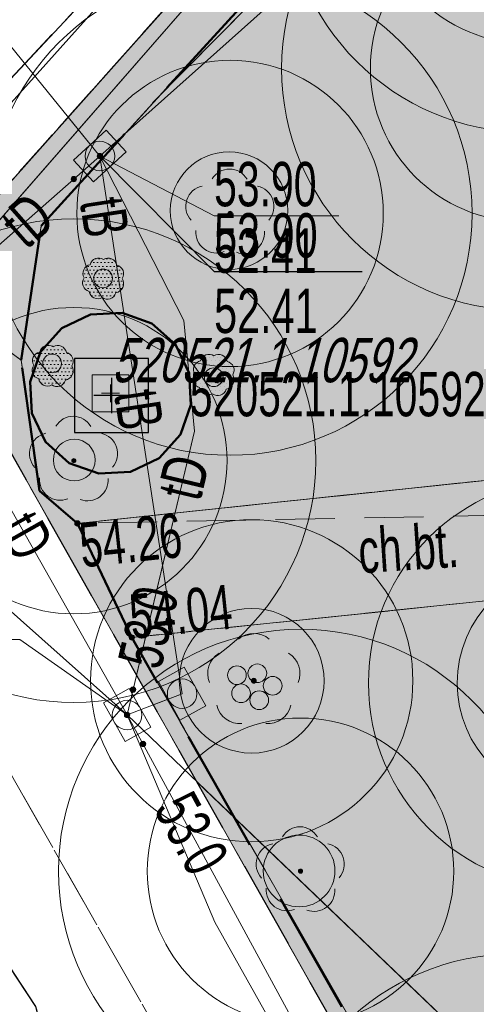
# Model space of a CAD drawing. Header units: metres. Extents: x 5507792 to 5507956, y 5948884 to 5948992.
# Tile 6 of 15: x 5507884.48 to 5507892.19, y 5948936.81 to 5948953.46. Entities that reach past the tile are written whole.
import ezdxf
from ezdxf.enums import TextEntityAlignment as Align

# ---------------------------------------------------------------- set-up
doc = ezdxf.new("R2010")
doc.units = ezdxf.units.M
doc.header["$MEASUREMENT"] = 0
for name, pattern in [('1.0_0.5', [1.5, 1, -0.5]), ('2', [0.9, 0.6, -0.3]), ('219-500', [0]), ('egug-500', [1, 0.5, -0.5]), ('L_0_02', [0]), ('L_0_03', [1, 0.5, -0.5]), ('L_0_04', [1.5, 1, -0.5]), ('L_0_06', [2, 1.5, -0.5])]:
    doc.linetypes.add(name, pattern=pattern)
doc.layers.get('0').update_dxf_attribs({"color": 2, "linetype": 'CONTINUOUS', "lineweight": 5})
doc.layers.add('0_legenda', color=7, linetype='CONTINUOUS', lineweight=5, true_color=0x000000)
for name, color, linetype, lineweight in [('1_granice_dzialek', 1, 'CONTINUOUS', 5), ('1_mala_arch', 5, 'CONTINUOUS', 5), ('1_nawierzchnie', 253, 'CONTINUOUS', 5), ('1_roslinnosc', 102, 'CONTINUOUS', 5), ('EGB_DzialkaEwidencyjna', 7, 'L_0_02', 18), ('EGB_KonturUzytkuGruntowego', 96, 'L_0_03', 18), ('GES_InneUrzadzeniaTowarzyszace_P', 7, 'CONTINUOUS', 18), ('GES_PrzewodElektroenergetyczny', 1, 'CONTINUOUS', 18), ('GES_PrzewodTelekomunikacyjny', 30, 'CONTINUOUS', 18), ('GES_Rzedna', 7, 'CONTINUOUS', 18), ('OS_PunktOsnowyPoziomej', 7, 'CONTINUOUS', 18), ('OT_Komunikacja', 7, 'CONTINUOUS', 18), ('OT_Rzedna', 7, 'CONTINUOUS', 18), ('OT_ZagospodarowanieTerenu', 7, 'CONTINUOUS', 18), ('OT_ZagospodarowanieTerenu_P', 7, 'CONTINUOUS', 18), ('OTKC', 7, 'CONTINUOUS', 13), ('OTKJ', 7, 'CONTINUOUS', 13), ('OTKK', 7, 'CONTINUOUS', 13), ('OTRS', 7, 'CONTINUOUS', 13), ('OTZL', 7, 'CONTINUOUS', 13), ('OTZT', 7, 'CONTINUOUS', 18), ('SUEP', 7, 'CONTINUOUS', 13), ('SUPK', 7, 'CONTINUOUS', 13), ('SUTP', 7, 'CONTINUOUS', 13)]:
    doc.layers.add(name, color=color, linetype=linetype, lineweight=lineweight)
for name, color, linetype in [('218-kontur użytku gruntowego', 7, 'CONTINUOUS'), ('219-działka ewidencyjna', 7, 'CONTINUOUS'), ('chodnik', 7, 'CONTINUOUS'), ('drzewo liściaste', 7, 'CONTINUOUS'), ('komora podziemna', 7, 'CONTINUOUS'), ('pikieta sztuczna', 7, 'CONTINUOUS'), ('przewód telekomunikacyjny podziemny', 7, 'CONTINUOUS'), ('przewód telekomunikacyjny podziemny-Atr1', 7, 'CONTINUOUS'), ('rzędna', 7, 'CONTINUOUS'), ('rzędna-Atr2', 7, 'CONTINUOUS'), ('rzędna-Atr3', 7, 'CONTINUOUS'), ('Szczegółowa osnowa geodezyjna pozioma', 7, 'CONTINUOUS'), ('Szczegółowa osnowa geodezyjna pozioma-Atr103', 7, 'CONTINUOUS'), ('trawnik', 7, 'CONTINUOUS'), ('Zakres', 7, 'CONTINUOUS')]:
    doc.layers.add(name, color=color, linetype=linetype)
doc.styles.get("Standard").update_dxf_attribs({"font": 'arial.ttf', "width": 0.75})
pattern_1 = [(45, (0, 0), (-0.0220970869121, 0.06629126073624), [0, -0.0625])]

# ---------------------------------------------------------------- blocks, each defined once
blk = doc.blocks.new('OP021')
at = {"linetype": 'Continuous', "lineweight": 13}
h = blk.add_hatch(color=0, dxfattribs=at)
edge = h.paths.add_edge_path()
edge.add_arc((0, 0), 0.05, 0, 360)
at = {"color": 0, "linetype": 'Continuous', "lineweight": 13}
for centre, start, end in [((0, 0.4), 49.272, 130.728), ((-0.38, 0.124), 121.308, 202.548), ((0.38, 0.124), 337.452, 58.692), ((-0.235, -0.324), 193.221, 274.871), ((0.235, -0.324), 265.129, 346.779)]:
    blk.add_arc(centre, 0.4, start, end, dxfattribs=at)
blk = doc.blocks.new('PW01')
at = {"linetype": 'Continuous', "lineweight": 13}
h = blk.add_hatch(color=0, dxfattribs=at)
edge = h.paths.add_edge_path()
edge.add_arc((0, 0), 0.045, 0, 360)
blk = doc.blocks.new('US15')
at = {"color": 0, "linetype": 'Continuous', "lineweight": 13}
blk.add_circle((0, 0), 0.25, dxfattribs=at)
blk = doc.blocks.new('OSSP')
at = {"color": 0}
for p, q in [((-0.626, 0.625), (-0.626, -0.625)), ((-0.626, 0.625), (-0.626, -0.625)), ((0.624, 0.625), (-0.626, 0.625)), ((0.624, 0.625), (-0.626, 0.625)), ((0.624, -0.625), (0.624, 0.625)), ((0.624, -0.625), (0.624, 0.625)), ((0, -0.3), (0, 0.3)), ((0, -0.3), (0, 0.3)), ((0.3, 0), (-0.3, 0)), ((0.3, 0), (-0.3, 0)), ((-0.626, -0.625), (0.624, -0.625)), ((-0.626, -0.625), (0.624, -0.625))]:
    blk.add_line(p, q, dxfattribs=at)
blk = doc.blocks.new('SUPK_TR')
at = {"color": 0, "linetype": 'Continuous', "lineweight": 18, "flags": 128}
blk.add_lwpolyline([(0.75, 0.5), (0.75, -0.5), (-0.75, -0.5), (-0.75, 0.5)], close=True, dxfattribs=at)
blk = doc.blocks.new('SUPS01_07')
at = {"linetype": 'Continuous', "lineweight": 13}
blk.add_hatch(color=0, dxfattribs=at).paths.add_polyline_path([(0, -0.091, 1), (0, 0.091, 1)])
at = {"color": 0, "linetype": 'Continuous', "lineweight": 13}
blk.add_circle((0, 0), 0.0906, dxfattribs=at)
blk = doc.blocks.new('OTRS')
at = {"linetype": 'Continuous', "lineweight": 13}
blk.add_hatch(color=0, dxfattribs=at).paths.add_polyline_path([(0, -0.091, 1), (0, 0.091, 1)])
at = {"color": 0, "linetype": 'Continuous', "lineweight": 13}
blk.add_circle((0, 0), 0.0906, dxfattribs=at)
blk = doc.blocks.new('OTZL')
at = {"linetype": 'Continuous', "lineweight": 18}
blk.add_hatch(color=0, dxfattribs=at).paths.add_polyline_path([(0, -0.072, 1), (0, 0.072, 1)])
at = {"color": 0, "linetype": 'Continuous', "lineweight": 18}
blk.add_circle((0, 0), 0.0721, dxfattribs=at)
for centre, radius, start, end in [((-0.02, 0.82), 0.68, 29.5388, 149.6209), ((-0.8, 0.24), 0.7, 101.6336, 222.6141), ((0.78, 0.24), 0.7, 318.5035, 78.3664), ((-0.46, -0.64), 0.7, 175.1009, 291.5014), ((0.46, -0.66), 0.7, 249.444, 4.8991)]:
    blk.add_arc(centre, radius, start, end, dxfattribs=at)
blk = doc.blocks.new('SUPK')
at = {"color": 0, "linetype": 'Continuous', "lineweight": 18}
blk.add_circle((0, 0), 0.5, dxfattribs=at)
blk = doc.blocks.new('WTORNIK')
at = {"layer": 'EGB_DzialkaEwidencyjna', "linetype": 'CONTINUOUS', "lineweight": 18}
for p, q in [((5508059.131, 5949012.122), (5508078.861, 5949034.852)), ((5508078.861, 5949034.852), (5508085.481, 5949029.052)), ((5508065.901, 5949007.072), (5508085.481, 5949029.052)), ((5508085.481, 5949029.052), (5508065.901, 5949007.072)), ((5508085.481, 5949029.052), (5508110.211, 5949006.152)), ((5508048.051, 5949000.522), (5508059.131, 5949012.122)), ((5508065.901, 5949007.072), (5508059.131, 5949012.122)), ((5508059.131, 5949012.122), (5508065.901, 5949007.072)), ((5508082.751, 5948977.232), (5508065.901, 5949007.072)), ((5508065.901, 5949007.072), (5508082.751, 5948977.232)), ((5508110.211, 5949006.152), (5508082.751, 5948977.232)), ((5508057.251, 5948983.692), (5508048.051, 5949000.522)), ((5508078.575, 5948943.132), (5508057.251, 5948983.692)), ((5508082.751, 5948977.232), (5508098.171, 5948952.422)), ((5508098.171, 5948952.422), (5508103.171, 5948945.832)), ((5508103.171, 5948945.832), (5508105.724, 5948943.132)), ((5508105.724, 5948943.132), (5508078.575, 5948943.132))]:
    blk.add_line(p, q, dxfattribs=at)
at = {"layer": 'EGB_KonturUzytkuGruntowego', "color": 251, "linetype": 'L_0_03', "lineweight": 18, "true_color": 0x636466, "flags": 128}
for points in [[(5508031.305, 5949040.513), (5508039.161, 5949033.022), (5508059.131, 5949012.122), (5508078.861, 5949034.852), (5508085.481, 5949029.052), (5508065.901, 5949007.072), (5508082.751, 5948977.232), (5508098.171, 5948952.422), (5508103.171, 5948945.832), (5508105.724, 5948943.132), (5508078.575, 5948943.132), (5508057.251, 5948983.692), (5508048.051, 5949000.522), (5508032.621, 5949020.082), (5508030.986, 5949021.594)], [(5508082.751, 5948977.232), (5508065.901, 5949007.072), (5508085.481, 5949029.052), (5508110.211, 5949006.152)]]:
    blk.add_lwpolyline(points, close=True, dxfattribs=at)
at = {"layer": 'GES_PrzewodElektroenergetyczny', "color": 251, "linetype": 'Continuous', "lineweight": 18, "true_color": 0x636466, "flags": 128}
blk.add_lwpolyline([(5508076.161, 5949019.862), (5508065.591, 5949008.062), (5508064.111, 5949005.672), (5508064.821, 5949001.602), (5508052.841, 5948994.712), (5508043.881, 5948985.712), (5508030.163, 5948972.844)], dxfattribs=at)
at = {"layer": 'GES_PrzewodTelekomunikacyjny', "color": 251, "linetype": 'Continuous', "lineweight": 18, "true_color": 0x636466, "flags": 128}
for points in [[(5508127.941, 5949003.912), (5508094.121, 5949035.882), (5508088.411, 5949028.922), (5508069.881, 5949010.182)], [(5508065.731, 5949006.412), (5508071.161, 5949012.632), (5508092.491, 5949035.352), (5508094.651, 5949033.452)], [(5508086.231, 5949024.672), (5508085.951, 5949024.422), (5508068.991, 5949009.282)], [(5508062.971, 5949016.712), (5508068.991, 5949009.282)], [(5508068.991, 5949009.282), (5508068.551, 5949008.892), (5508065.731, 5949006.412)], [(5508069.451, 5948999.832), (5508070.591, 5949004.632), (5508070.411, 5949006.502), (5508068.991, 5949009.282)], [(5508068.991, 5949009.282), (5508070.381, 5949000.192)], [(5508069.451, 5948999.832), (5508061.621, 5949006.812)], [(5508065.731, 5949006.412), (5508069.451, 5948999.832)], [(5508070.381, 5949000.192), (5508069.451, 5948999.832)], [(5508096.231, 5948950.192), (5508089.661, 5948961.352), (5508088.781, 5948964.832), (5508085.391, 5948970.432), (5508084.281, 5948973.492), (5508076.201, 5948987.392), (5508069.451, 5948999.832)], [(5508097.621, 5948973.312), (5508097.391, 5948973.062), (5508069.451, 5948999.832)], [(5508069.451, 5948999.832), (5508070.931, 5948996.332), (5508081.831, 5948976.882), (5508093.911, 5948955.002), (5508100.328, 5948943.132)]]:
    blk.add_lwpolyline(points, dxfattribs=at)
at = {"layer": 'GES_Rzedna', "color": 251, "linetype": 'Continuous', "lineweight": 13, "true_color": 0x636466, "flags": 128}
for points in [[(5508073.031, 5949008.269), (5508070.921, 5949008.269), (5508068.991, 5949009.282)], [(5508065.532, 5949001.109), (5508067.641, 5949001.109), (5508069.451, 5948999.832)]]:
    blk.add_lwpolyline(points, dxfattribs=at)
at = {"layer": 'OS_PunktOsnowyPoziomej', "color": 251, "true_color": 0x636466}
blk.add_point((5508069.171, 5949005.272), dxfattribs=at)
at = {"layer": 'OT_Komunikacja', "color": 251, "linetype": 'L_0_06', "lineweight": 18, "true_color": 0x636466, "flags": 128}
for points in [[(5508138.974, 5948983.274), (5508138.341, 5948982.672), (5508128.701, 5948991.902), (5508126.641, 5948993.752), (5508124.541, 5948995.702), (5508111.201, 5949008.782), (5508105.261, 5949007.042), (5508086.271, 5949025.782), (5508084.841, 5949026.342), (5508083.361, 5949026.432), (5508082.071, 5949026.042), (5508076.161, 5949019.862), (5508064.911, 5949007.842), (5508059.621, 5949011.712), (5508060.891, 5949012.072), (5508062.391, 5949012.862), (5508081.111, 5949033.112), (5508081.851, 5949033.952), (5508082.221, 5949034.952), (5508082.501, 5949036.162), (5508082.461, 5949037.372), (5508082.011, 5949038.642), (5508085.171, 5949041.132), (5508085.841, 5949040.782), (5508086.631, 5949040.482), (5508087.431, 5949040.432), (5508088.291, 5949040.732), (5508089.401, 5949041.962), (5508093.181, 5949038.042), (5508092.681, 5949037.272), (5508092.441, 5949036.822), (5508092.341, 5949036.252), (5508092.321, 5949035.742), (5508092.451, 5949035.222), (5508092.811, 5949034.272), (5508093.141, 5949033.672), (5508093.241, 5949033.552), (5508108.971, 5949018.522), (5508132.591, 5948995.892), (5508138.992, 5948989.797)], [(5508031.066, 5949026.353), (5508084.227, 5948965.597), (5508102.34, 5948944.897), (5508103.884, 5948943.132), (5508102.34, 5948944.897), (5508103.651, 5948945.842), (5508102.151, 5948951.522), (5508110.871, 5948960.532), (5508114.121, 5948957.452), (5508114.811, 5948956.842), (5508116.061, 5948951.792), (5508107.267, 5948943.132), (5508103.884, 5948943.132), (5508081.533, 5948943.132), (5508072.941, 5948960.552), (5508062.591, 5948981.562), (5508061.711, 5948983.182), (5508060.671, 5948984.052), (5508060.161, 5948984.712), (5508053.201, 5948993.352), (5508051.921, 5948998.122), (5508048.561, 5949003.232), (5508043.741, 5949009.692), (5508040.051, 5949014.442), (5508036.351, 5949018.752), (5508031.341, 5949024.072), (5508031.033, 5949024.372), (5508031.066, 5949026.353), (5508031.241, 5949036.709), (5508038.751, 5949029.332), (5508046.111, 5949021.432), (5508051.821, 5949014.772), (5508059.621, 5949011.712), (5508064.911, 5949007.842), (5508063.631, 5949005.582), (5508063.281, 5949004.522), (5508063.871, 5949001.562), (5508065.821, 5948998.072), (5508067.911, 5948994.902), (5508068.151, 5948993.942), (5508084.227, 5948965.597)]]:
    blk.add_lwpolyline(points, close=True, dxfattribs=at)
at = {"layer": 'OT_Komunikacja', "color": 251, "linetype": 'L_0_04', "lineweight": 18, "true_color": 0x636466, "flags": 128}
for points in [[(5508121.891, 5948993.582), (5508122.801, 5948995.202), (5508111.111, 5949006.352), (5508110.311, 5949007.382), (5508107.041, 5949006.152), (5508103.291, 5949006.912), (5508101.151, 5949009.092), (5508099.981, 5949010.192), (5508086.581, 5949023.652), (5508084.871, 5949023.892), (5508082.851, 5949024.432), (5508080.381, 5949021.752), (5508078.971, 5949020.192), (5508077.691, 5949018.762), (5508068.001, 5949008.102), (5508067.661, 5949005.832), (5508064.911, 5949007.842), (5508076.161, 5949019.862), (5508082.071, 5949026.042), (5508083.361, 5949026.432), (5508084.841, 5949026.342), (5508086.271, 5949025.782), (5508105.261, 5949007.042), (5508111.201, 5949008.782), (5508124.541, 5948995.702), (5508126.641, 5948993.752), (5508128.701, 5948991.902), (5508127.121, 5948991.202), (5508125.081, 5948990.392)], [(5508076.961, 5949003.952), (5508079.201, 5949004.242), (5508079.311, 5949004.902), (5508079.591, 5949005.532), (5508078.901, 5949006.252), (5508079.491, 5949006.972), (5508080.391, 5949007.642), (5508081.011, 5949006.992), (5508081.581, 5949007.302), (5508082.171, 5949007.492), (5508082.391, 5949011.872), (5508082.501, 5949015.192), (5508082.621, 5949018.332), (5508082.851, 5949024.432), (5508084.871, 5949023.892), (5508084.391, 5949012.172), (5508084.241, 5949007.412), (5508084.941, 5949007.152), (5508085.591, 5949007.792), (5508086.381, 5949007.202), (5508087.191, 5949006.362), (5508086.491, 5949005.742), (5508086.861, 5949004.942), (5508092.521, 5949005.492), (5508096.771, 5949005.852), (5508095.061, 5949003.712), (5508092.351, 5949003.422), (5508087.101, 5949002.892), (5508086.921, 5949002.202), (5508086.561, 5949001.512), (5508087.271, 5949000.792), (5508086.721, 5949000.152), (5508085.801, 5948999.372), (5508085.131, 5949000.032), (5508084.641, 5948999.802), (5508083.971, 5948999.632), (5508083.761, 5948994.402), (5508083.511, 5948988.452), (5508081.391, 5948984.172), (5508081.751, 5948994.752), (5508081.921, 5948999.692), (5508081.431, 5948999.862), (5508081.031, 5949000.082), (5508080.311, 5948999.432), (5508079.591, 5949000.032), (5508078.881, 5949000.952), (5508079.571, 5949001.632), (5508079.321, 5949002.152), (5508077.151, 5949001.932), (5508069.531, 5949001.142), (5508068.611, 5949003.072)], [(5508067.661, 5949005.832), (5508067.971, 5949003.622), (5508068.611, 5949003.072), (5508069.531, 5949001.142), (5508080.581, 5948981.822), (5508081.561, 5948980.132), (5508083.071, 5948977.542), (5508090.371, 5948965.012), (5508091.491, 5948964.952), (5508094.701, 5948968.172), (5508097.881, 5948965.132), (5508094.951, 5948962.032), (5508093.571, 5948960.392), (5508093.651, 5948959.302), (5508097.081, 5948953.152), (5508097.551, 5948952.332), (5508098.081, 5948951.932), (5508098.731, 5948951.882), (5508103.651, 5948945.842), (5508101.931, 5948944.602), (5508098.701, 5948944.152), (5508063.631, 5949005.582), (5508064.911, 5949007.842)]]:
    blk.add_lwpolyline(points, close=True, dxfattribs=at)
at = {"layer": 'OT_Komunikacja', "color": 251, "linetype": 'Continuous', "lineweight": 25, "true_color": 0x636466, "flags": 128}
blk.add_lwpolyline([(5508103.651, 5948945.842), (5508101.931, 5948944.602), (5508098.701, 5948944.152), (5508096.151, 5948945.552), (5508094.551, 5948947.862), (5508092.261, 5948951.432), (5508068.151, 5948993.942), (5508067.911, 5948994.902), (5508065.821, 5948998.072), (5508063.871, 5949001.562), (5508063.281, 5949004.522), (5508063.631, 5949005.582), (5508064.911, 5949007.842), (5508076.161, 5949019.862)], dxfattribs=at)
at = {"layer": 'OT_ZagospodarowanieTerenu', "color": 251, "linetype": 'L_0_04', "lineweight": 18, "true_color": 0x636466, "flags": 128}
for points in [[(5508067.971, 5949003.622), (5508067.661, 5949005.832), (5508068.001, 5949008.102), (5508077.691, 5949018.762), (5508078.971, 5949020.192), (5508082.501, 5949015.192), (5508082.391, 5949011.872), (5508082.171, 5949007.492), (5508081.581, 5949007.302), (5508081.011, 5949006.992), (5508080.391, 5949007.642), (5508079.491, 5949006.972), (5508078.901, 5949006.252), (5508079.591, 5949005.532), (5508079.311, 5949004.902), (5508079.201, 5949004.242), (5508076.961, 5949003.952), (5508068.611, 5949003.072)], [(5508098.701, 5948944.152), (5508096.151, 5948945.552), (5508094.551, 5948947.862), (5508092.261, 5948951.432), (5508068.151, 5948993.942), (5508067.911, 5948994.902), (5508065.821, 5948998.072), (5508063.871, 5949001.562), (5508063.281, 5949004.522), (5508063.631, 5949005.582)], [(5508077.151, 5949001.932), (5508079.321, 5949002.152), (5508079.571, 5949001.632), (5508078.881, 5949000.952), (5508079.591, 5949000.032), (5508080.311, 5948999.432), (5508081.031, 5949000.082), (5508081.431, 5948999.862), (5508081.921, 5948999.692), (5508081.751, 5948994.752), (5508081.391, 5948984.172), (5508080.581, 5948981.822), (5508069.531, 5949001.142)]]:
    blk.add_lwpolyline(points, close=True, dxfattribs=at)
at = {"layer": 'OTKC', "color": 251, "linetype": 'L_0_04', "lineweight": 18, "true_color": 0x636466, "flags": 128}
for points in [[(5508121.891, 5948993.582), (5508122.801, 5948995.202), (5508111.111, 5949006.352), (5508110.311, 5949007.382), (5508107.041, 5949006.152), (5508103.291, 5949006.912), (5508101.151, 5949009.092), (5508099.981, 5949010.192), (5508086.581, 5949023.652), (5508084.871, 5949023.892), (5508082.851, 5949024.432), (5508080.381, 5949021.752), (5508078.971, 5949020.192), (5508077.691, 5949018.762), (5508068.001, 5949008.102), (5508067.661, 5949005.832), (5508064.911, 5949007.842), (5508076.161, 5949019.862), (5508082.071, 5949026.042), (5508083.361, 5949026.432), (5508084.841, 5949026.342), (5508086.271, 5949025.782), (5508105.261, 5949007.042), (5508111.201, 5949008.782), (5508124.541, 5948995.702), (5508126.641, 5948993.752), (5508128.701, 5948991.902), (5508127.121, 5948991.202), (5508125.081, 5948990.392)], [(5508082.091, 5949003.332), (5508076.961, 5949003.952), (5508079.201, 5949004.242), (5508079.311, 5949004.902), (5508079.591, 5949005.532), (5508078.901, 5949006.252), (5508079.491, 5949006.972), (5508080.391, 5949007.642), (5508081.011, 5949006.992), (5508081.581, 5949007.302), (5508082.171, 5949007.492), (5508082.391, 5949011.872), (5508082.501, 5949015.192), (5508082.621, 5949018.332), (5508082.851, 5949024.432), (5508084.871, 5949023.892), (5508084.391, 5949012.172), (5508084.241, 5949007.412), (5508084.941, 5949007.152), (5508085.591, 5949007.792), (5508086.381, 5949007.202), (5508087.191, 5949006.362), (5508086.491, 5949005.742), (5508086.861, 5949004.942), (5508092.521, 5949005.492), (5508096.771, 5949005.852), (5508095.061, 5949003.712), (5508092.351, 5949003.422), (5508087.101, 5949002.892), (5508086.921, 5949002.202), (5508086.561, 5949001.512), (5508087.271, 5949000.792), (5508086.721, 5949000.152), (5508085.801, 5948999.372), (5508085.131, 5949000.032), (5508084.641, 5948999.802), (5508083.971, 5948999.632), (5508083.761, 5948994.402), (5508083.511, 5948988.452), (5508081.391, 5948984.172), (5508081.751, 5948994.752), (5508081.921, 5948999.692), (5508081.431, 5948999.862), (5508081.031, 5949000.082), (5508080.311, 5948999.432), (5508079.591, 5949000.032), (5508078.881, 5949000.952), (5508079.571, 5949001.632), (5508079.321, 5949002.152), (5508077.151, 5949001.932), (5508069.531, 5949001.142), (5508068.611, 5949003.072)], [(5508067.661, 5949005.832), (5508067.971, 5949003.622), (5508068.611, 5949003.072), (5508069.531, 5949001.142), (5508080.581, 5948981.822), (5508081.561, 5948980.132), (5508083.071, 5948977.542), (5508090.371, 5948965.012), (5508091.491, 5948964.952), (5508094.701, 5948968.172), (5508097.881, 5948965.132), (5508094.951, 5948962.032), (5508093.571, 5948960.392), (5508093.651, 5948959.302), (5508097.081, 5948953.152), (5508097.551, 5948952.332), (5508098.081, 5948951.932), (5508098.731, 5948951.882), (5508103.651, 5948945.842), (5508101.931, 5948944.602), (5508098.701, 5948944.152), (5508063.631, 5949005.582), (5508064.911, 5949007.842)]]:
    blk.add_lwpolyline(points, close=True, dxfattribs=at)
at = {"layer": 'OTKJ', "color": 251, "linetype": 'L_0_06', "lineweight": 18, "true_color": 0x636466, "flags": 128}
for points in [[(5508138.974, 5948983.274), (5508138.341, 5948982.672), (5508128.701, 5948991.902), (5508126.641, 5948993.752), (5508124.541, 5948995.702), (5508111.201, 5949008.782), (5508105.261, 5949007.042), (5508086.271, 5949025.782), (5508084.841, 5949026.342), (5508083.361, 5949026.432), (5508082.071, 5949026.042), (5508076.161, 5949019.862), (5508064.911, 5949007.842), (5508059.621, 5949011.712), (5508060.891, 5949012.072), (5508062.391, 5949012.862), (5508081.111, 5949033.112), (5508081.851, 5949033.952), (5508082.221, 5949034.952), (5508082.501, 5949036.162), (5508082.461, 5949037.372), (5508082.011, 5949038.642), (5508085.171, 5949041.132), (5508085.841, 5949040.782), (5508086.631, 5949040.482), (5508087.431, 5949040.432), (5508088.291, 5949040.732), (5508089.401, 5949041.962), (5508093.181, 5949038.042), (5508092.681, 5949037.272), (5508092.441, 5949036.822), (5508092.341, 5949036.252), (5508092.321, 5949035.742), (5508092.451, 5949035.222), (5508092.811, 5949034.272), (5508093.141, 5949033.672), (5508093.241, 5949033.552), (5508108.971, 5949018.522), (5508132.591, 5948995.892), (5508138.992, 5948989.797)], [(5508098.536, 5948943.132), (5508081.533, 5948943.132), (5508072.941, 5948960.552), (5508062.591, 5948981.562), (5508061.711, 5948983.182), (5508060.671, 5948984.052), (5508060.161, 5948984.712), (5508057.387, 5948988.156), (5508054.738, 5948991.444), (5508053.201, 5948993.352), (5508051.921, 5948998.122), (5508048.561, 5949003.232), (5508043.741, 5949009.692), (5508040.051, 5949014.442), (5508036.351, 5949018.752), (5508031.341, 5949024.072), (5508031.033, 5949024.372), (5508031.241, 5949036.709), (5508038.751, 5949029.332), (5508046.111, 5949021.432), (5508051.821, 5949014.772), (5508059.621, 5949011.712), (5508064.911, 5949007.842), (5508063.631, 5949005.582), (5508063.281, 5949004.522), (5508063.871, 5949001.562), (5508065.821, 5948998.072), (5508067.911, 5948994.902), (5508068.151, 5948993.942), (5508092.261, 5948951.432), (5508094.551, 5948947.862), (5508094.757, 5948947.565), (5508095.609, 5948946.335), (5508096.151, 5948945.552), (5508096.499, 5948945.361)]]:
    blk.add_lwpolyline(points, close=True, dxfattribs=at)
at = {"layer": 'OTKK', "color": 251, "linetype": 'Continuous', "lineweight": 25, "true_color": 0x636466, "flags": 128}
blk.add_lwpolyline([(5508103.651, 5948945.842), (5508101.931, 5948944.602), (5508098.701, 5948944.152), (5508096.151, 5948945.552), (5508094.551, 5948947.862), (5508092.261, 5948951.432), (5508068.151, 5948993.942), (5508067.911, 5948994.902), (5508065.821, 5948998.072), (5508063.871, 5949001.562), (5508063.281, 5949004.522), (5508063.631, 5949005.582), (5508064.911, 5949007.842), (5508076.161, 5949019.862)], dxfattribs=at)
at = {"layer": 'OTZT', "color": 251, "linetype": 'L_0_04', "lineweight": 18, "true_color": 0x636466, "flags": 128}
for points in [[(5508067.971, 5949003.622), (5508067.661, 5949005.832), (5508068.001, 5949008.102), (5508077.691, 5949018.762), (5508078.971, 5949020.192), (5508082.501, 5949015.192), (5508082.391, 5949011.872), (5508082.171, 5949007.492), (5508081.581, 5949007.302), (5508081.011, 5949006.992), (5508080.391, 5949007.642), (5508079.491, 5949006.972), (5508078.901, 5949006.252), (5508079.591, 5949005.532), (5508079.311, 5949004.902), (5508079.201, 5949004.242), (5508076.961, 5949003.952), (5508068.611, 5949003.072)], [(5508098.701, 5948944.152), (5508096.151, 5948945.552), (5508094.551, 5948947.862), (5508092.261, 5948951.432), (5508068.151, 5948993.942), (5508067.911, 5948994.902), (5508065.821, 5948998.072), (5508063.871, 5949001.562), (5508063.281, 5949004.522), (5508063.631, 5949005.582)], [(5508077.151, 5949001.932), (5508079.321, 5949002.152), (5508079.571, 5949001.632), (5508078.881, 5949000.952), (5508079.591, 5949000.032), (5508080.311, 5948999.432), (5508081.031, 5949000.082), (5508081.431, 5948999.862), (5508081.921, 5948999.692), (5508081.751, 5948994.752), (5508081.391, 5948984.172), (5508080.581, 5948981.822), (5508069.531, 5949001.142)]]:
    blk.add_lwpolyline(points, close=True, dxfattribs=at)
at = {"layer": 'SUEP', "color": 251, "linetype": 'Continuous', "lineweight": 18, "true_color": 0x636466, "flags": 128}
blk.add_lwpolyline([(5508076.161, 5949019.862), (5508065.591, 5949008.062), (5508064.111, 5949005.672), (5508064.821, 5949001.602), (5508052.841, 5948994.712), (5508043.881, 5948985.712), (5508030.163, 5948972.844)], dxfattribs=at)
at = {"layer": 'SUTP', "color": 251, "linetype": 'Continuous', "lineweight": 18, "true_color": 0x636466, "flags": 128}
for points in [[(5508127.941, 5949003.912), (5508094.121, 5949035.882), (5508088.411, 5949028.922), (5508069.881, 5949010.182)], [(5508065.731, 5949006.412), (5508071.161, 5949012.632), (5508092.491, 5949035.352), (5508094.651, 5949033.452)], [(5508086.231, 5949024.672), (5508085.951, 5949024.422), (5508068.991, 5949009.282)], [(5508062.971, 5949016.712), (5508068.991, 5949009.282)], [(5508068.991, 5949009.282), (5508068.551, 5949008.892), (5508065.731, 5949006.412)], [(5508069.451, 5948999.832), (5508070.591, 5949004.632), (5508070.411, 5949006.502), (5508068.991, 5949009.282)], [(5508068.991, 5949009.282), (5508070.381, 5949000.192)], [(5508069.451, 5948999.832), (5508061.621, 5949006.812)], [(5508065.731, 5949006.412), (5508069.451, 5948999.832)], [(5508070.381, 5949000.192), (5508069.451, 5948999.832)], [(5508096.231, 5948950.192), (5508089.661, 5948961.352), (5508088.781, 5948964.832), (5508085.391, 5948970.432), (5508084.281, 5948973.492), (5508076.201, 5948987.392), (5508069.451, 5948999.832)], [(5508097.621, 5948973.312), (5508097.391, 5948973.062), (5508069.451, 5948999.832)], [(5508069.451, 5948999.832), (5508070.931, 5948996.332), (5508081.831, 5948976.882), (5508093.911, 5948955.002), (5508100.328, 5948943.132)]]:
    blk.add_lwpolyline(points, dxfattribs=at)
at = {"layer": 'Zakres', "color": 251, "lineweight": 50, "true_color": 0x636466, "flags": 128}
blk.add_lwpolyline([(5508069.511, 5949003.942), (5508068.976, 5949003.913), (5508068.471, 5949004.091), (5508068.072, 5949004.449), (5508067.841, 5949004.932), (5508067.812, 5949005.467), (5508067.99, 5949005.972), (5508068.348, 5949006.371), (5508068.831, 5949006.602), (5508069.366, 5949006.631), (5508069.871, 5949006.453), (5508070.27, 5949006.095), (5508070.501, 5949005.612), (5508070.53, 5949005.077), (5508070.352, 5949004.572), (5508069.994, 5949004.173)], close=True, dxfattribs=at)
at = {"layer": 'GES_InneUrzadzeniaTowarzyszace_P', "color": 251, "linetype": 'Continuous', "true_color": 0x636466}
for p, xscale, yscale, zscale, rotation in [((5508068.991, 5949009.282), 0.4999999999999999, 0.4999999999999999, 0.4999999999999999, 42.77), ((5508070.381, 5949000.192), 0.5, 0.5, 0.5, 299.05), ((5508069.451, 5948999.832), 0.4999999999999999, 0.4999999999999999, 0.4999999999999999, 299.18)]:
    blk.add_blockref('SUPK_TR', p, dxfattribs=dict(at, xscale=xscale, yscale=yscale, zscale=zscale, rotation=rotation))
at = {"layer": 'GES_Rzedna', "color": 251, "linetype": 'Continuous', "true_color": 0x636466, "xscale": 0.5, "yscale": 0.5, "zscale": 0.5}
for p in [(5508068.991, 5949009.282), (5508068.551, 5949008.892), (5508069.551, 5949000.262), (5508069.451, 5948999.832), (5508069.721, 5948999.342)]:
    blk.add_blockref('SUPS01_07', p, dxfattribs=at)
at = {"layer": 'OS_PunktOsnowyPoziomej', "color": 251, "linetype": 'Continuous', "true_color": 0x636466, "xscale": 0.5, "yscale": 0.5, "zscale": 0.5}
blk.add_blockref('OSSP', (5508069.171, 5949005.272), dxfattribs=at)
at = {"layer": 'OT_Rzedna', "color": 251, "linetype": 'Continuous', "true_color": 0x636466, "xscale": 0.5, "yscale": 0.5, "zscale": 0.5}
for p in [(5508068.611, 5949003.072), (5508069.531, 5949001.142)]:
    blk.add_blockref('OTRS', p, dxfattribs=at)
at = {"layer": 'OT_ZagospodarowanieTerenu_P', "color": 251, "linetype": 'Continuous', "true_color": 0x636466, "xscale": 0.5, "yscale": 0.5, "zscale": 0.5}
for p in [(5508071.191, 5949008.312), (5508068.551, 5949004.132), (5508072.381, 5948997.192)]:
    blk.add_blockref('OTZL', p, dxfattribs=at)
at = {"layer": 'OTRS', "color": 251, "linetype": 'Continuous', "true_color": 0x636466, "xscale": 0.5, "yscale": 0.5, "zscale": 0.5}
for p in [(5508068.611, 5949003.072), (5508069.531, 5949001.142)]:
    blk.add_blockref('OTRS', p, dxfattribs=at)
at = {"layer": 'OTZL', "color": 251, "linetype": 'Continuous', "true_color": 0x636466, "xscale": 0.5, "yscale": 0.5, "zscale": 0.5}
for p in [(5508071.191, 5949008.312), (5508068.551, 5949004.132), (5508072.381, 5948997.192)]:
    blk.add_blockref('OTZL', p, dxfattribs=at)
at = {"layer": 'SUPK', "color": 251, "linetype": 'Continuous', "true_color": 0x636466, "xscale": 0.5, "yscale": 0.5, "zscale": 0.5}
for p in [(5508068.991, 5949009.282), (5508070.381, 5949000.192), (5508069.451, 5948999.832)]:
    blk.add_blockref('SUPK', p, dxfattribs=at)
at = {"layer": 'GES_PrzewodTelekomunikacyjny', "color": 251, "lineweight": 15, "true_color": 0x636466, "width": 0.66}
for s, rotation, p in [('tD', 41.3, (5508067.503, 5949007.97)), ('tB', 278.7, (5508069.021, 5949008.572)), ('tD', 76.6, (5508070.321, 5949003.512)), ('tD', 299.5, (5508067.571, 5949003.162))]:
    blk.add_text(s, height=0.75, rotation=rotation, dxfattribs=at).set_placement(p, align=Align.MIDDLE_LEFT)
at = {"layer": 'GES_Rzedna', "color": 251, "lineweight": 15, "true_color": 0x636466, "width": 0.66}
for s, p in [('53.90', (5508070.921, 5949008.207)), ('52.41', (5508070.921, 5949007.082))]:
    blk.add_text(s, height=0.75, dxfattribs=at).set_placement(p, align=Align.BOTTOM_LEFT)
for rotation, p in [(76.6, (5508069.651, 5949000.662)), (298.5, (5508070.221, 5948998.422))]:
    blk.add_text('53.0', height=0.75, rotation=rotation, dxfattribs=at).set_placement(p, align=Align.MIDDLE_LEFT)
at = {"layer": 'OS_PunktOsnowyPoziomej', "color": 251, "lineweight": 15, "true_color": 0x636466, "width": 0.66}
blk.add_text('520521.1.10592', height=0.75, rotation=-360, dxfattribs=at).set_placement((5508070.511, 5949005.632), align=Align.TOP_LEFT)
at = {"layer": 'OT_Komunikacja', "color": 251, "lineweight": 15, "true_color": 0x636466, "width": 0.66}
blk.add_text('ch.bt.', height=0.75, rotation=3.8, dxfattribs=at).set_placement((5508073.398, 5949002.002), align=Align.BOTTOM_LEFT)
at = {"layer": 'OT_Rzedna', "color": 251, "lineweight": 15, "true_color": 0x636466, "width": 0.66}
blk.add_text('54.26', height=0.75, rotation=6, dxfattribs=at).set_placement((5508068.611, 5949003.072), align=Align.TOP_LEFT)
blk.add_text('54.04', height=0.75, rotation=5.9, dxfattribs=at).set_placement((5508069.557, 5949000.893), align=Align.BOTTOM_LEFT)

msp = doc.modelspace()

# ---------------------------------------------------------------- block references
at = {"layer": '0_legenda', "color": 5, "linetype": 'Continuous'}
msp.add_blockref('WTORNIK', (-183.161, -58.132), dxfattribs=at)

# ---------------------------------------------------------------- next in the draw order: hatches: boundary and pattern name
at = {"layer": '1_nawierzchnie', "linetype": 'Continuous', "ltscale": 0.5, "true_color": 0xc7c8ca}
h = msp.add_hatch(dxfattribs=at)
h.set_pattern_fill('DOTS', color=9, angle=45)
h.set_pattern_definition(pattern_1)
h.paths.add_polyline_path([(5507903.11, 5948967.65), (5507922.1, 5948948.91), (5507925.13, 5948949.798), (5507926.124, 5948948.877), (5507923.88, 5948948.02), (5507921.62, 5948947.38), (5507920.13, 5948948.78), (5507909.271, 5948959.643), (5507903.42, 5948965.52), (5507901.71, 5948965.76), (5507899.69, 5948966.3), (5507885.86, 5948951.092), (5507884.84, 5948949.97), (5507884.5, 5948947.7), (5507884.81, 5948945.49), (5507885.45, 5948944.94), (5507890.143, 5948936.413), (5507899.9, 5948919.427), (5507899.59, 5948919.1), (5507882.74, 5948948.94), (5507899.907, 5948968.211), (5507900.2, 5948968.3), (5507901.68, 5948968.21)])
at = {"layer": '1_nawierzchnie', "linetype": 'Continuous', "lineweight": 5, "ltscale": 0.5, "true_color": 0xafd9aa}
h = msp.add_hatch(dxfattribs=at)
h.set_pattern_fill('GRASS', color=9, scale=0.5)
h.set_pattern_definition([(90, (0, 0), (-0.3535533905, 0.3535533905), [0.09375, -0.6133567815]), (45, (0, 0), (-0.353553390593, 0.353553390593), [0.09375, -0.40625]), (135, (0, 0), (-0.353553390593, -0.353553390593), [0.09375, -0.40625])])
h.paths.add_polyline_path([(5507898.401, 5948922.003), (5507900.34, 5948927.64), (5507912.7, 5948944.02), (5507913.99, 5948942.97), (5507916.03, 5948941.32), (5507919.07, 5948944.48), (5507917.06, 5948946.56), (5507921.62, 5948947.38), (5507923.88, 5948948.02), (5507926.134, 5948948.868), (5507927.05, 5948948.02), (5507909.83, 5948930.07), (5507899.9, 5948919.427)])
h.paths.add_polyline_path([(5507900.35, 5948930.32), (5507900.81, 5948941.5), (5507901.48, 5948941.67), (5507901.97, 5948941.9), (5507902.64, 5948941.24), (5507903.56, 5948942.02), (5507904.11, 5948942.66), (5507903.4, 5948943.38), (5507903.76, 5948944.07), (5507903.94, 5948944.76), (5507911.9, 5948945.58), (5507909.21, 5948942.03)], flags=17)
h.paths.add_polyline_path([(5507915.51, 5948947.68), (5507917.99, 5948950.96), (5507920.13, 5948948.78)])
h.paths.add_polyline_path([(5507901.71, 5948965.76), (5507903.42, 5948965.52), (5507913.763, 5948955.131), (5507916.82, 5948952.06), (5507913.61, 5948947.72), (5507903.7, 5948946.81), (5507903.33, 5948947.61), (5507904.03, 5948948.23), (5507903.22, 5948949.07), (5507902.43, 5948949.66), (5507901.78, 5948949.02), (5507901.08, 5948949.28), (5507901.23, 5948954.04)])
h.paths.add_polyline_path([(5507885.45, 5948944.94), (5507892.259, 5948945.658), (5507896.04, 5948946.11), (5507896.15, 5948946.77), (5507896.43, 5948947.4), (5507895.74, 5948948.12), (5507896.33, 5948948.84), (5507897.23, 5948949.51), (5507897.85, 5948948.86), (5507898.42, 5948949.17), (5507899.01, 5948949.36), (5507899.444, 5948959.572), (5507896.944, 5948963.28), (5507884.84, 5948949.97), (5507884.5, 5948947.7), (5507884.81, 5948945.49)])
h.paths.add_polyline_path([(5507886.37, 5948943.01), (5507893.99, 5948943.8), (5507896.16, 5948944.02), (5507896.41, 5948943.5), (5507895.72, 5948942.82), (5507896.43, 5948941.9), (5507897.15, 5948941.3), (5507897.87, 5948941.95), (5507898.27, 5948941.73), (5507898.76, 5948941.56), (5507898.59, 5948936.62), (5507898.23, 5948926.04), (5507897.42, 5948923.69), (5507894.622, 5948928.582)])
h.paths.add_polyline_path([(5507898.332, 5948964.807), (5507899.569, 5948962.987), (5507899.69, 5948966.3)])
at = {"layer": '1_nawierzchnie', "linetype": 'Continuous', "ltscale": 0.5, "true_color": 0xc7c8ca}
h = msp.add_hatch(dxfattribs=at)
h.set_pattern_fill('DOTS', color=9, angle=45)
h.set_pattern_definition(pattern_1)
h.paths.add_polyline_path([(5507897.432, 5948923.724), (5507898.4, 5948922), (5507900.34, 5948927.64), (5507912.7, 5948944.02), (5507913.99, 5948942.97), (5507917.38, 5948946.31), (5507917.065, 5948946.57), (5507917.724, 5948946.679), (5507921.62, 5948947.38), (5507920.13, 5948948.78), (5507915.51, 5948947.68), (5507917.99, 5948950.96), (5507916.82, 5948952.06), (5507913.61, 5948947.72), (5507903.7, 5948946.81), (5507903.94, 5948944.76), (5507911.9, 5948945.58), (5507900.35, 5948930.32), (5507900.81, 5948941.5), (5507898.76, 5948941.56), (5507898.23, 5948926.04)])
h.paths.add_polyline_path([(5507896.04, 5948946.11), (5507896.16, 5948944.02), (5507886.37, 5948943.01), (5507885.45, 5948944.94), (5507887.959, 5948945.204), (5507893.8, 5948945.82)])
at = {"layer": '1_roslinnosc', "linetype": 'Continuous'}
h = msp.add_hatch(dxfattribs=at)
h.set_pattern_fill('DOTS', color=256)
h.set_pattern_definition([(0, (-1.023984, 2.7223), (0.03125, 0.0625), [0, -0.0625])])
edge = h.paths.add_edge_path()
edge.add_arc((5507886.083, 5948949.16), 0.149, 327.2385, 437.2385)
edge.add_arc((5507885.97, 5948949.274), 0.149, 11.7156, 121.7156)
edge.add_arc((5507885.809, 5948949.277), 0.149, 56.1927, 166.1927)
edge.add_arc((5507885.692, 5948949.167), 0.149, 100.6698, 210.6698)
edge.add_arc((5507885.686, 5948949.006), 0.149, 145.1469, 255.1469)
edge.add_arc((5507885.795, 5948948.887), 0.149, 189.624, 299.624)
edge.add_arc((5507885.956, 5948948.878), 0.149, 234.1011, 344.1011)
edge.add_arc((5507886.069, 5948948.996), 0.162, 280.6698, 390.6698)
h = msp.add_hatch(dxfattribs=at)
h.set_pattern_fill('DOTS', color=256)
edge = h.paths.add_edge_path()
edge.add_arc((5507885.231, 5948947.683), 0.149, 327.2385, 437.2385)
edge.add_arc((5507885.118, 5948947.797), 0.149, 11.7156, 121.7156)
edge.add_arc((5507884.957, 5948947.8), 0.149, 56.1927, 166.1927)
edge.add_arc((5507884.84, 5948947.69), 0.149, 100.6698, 210.6698)
edge.add_arc((5507884.834, 5948947.529), 0.149, 145.1469, 255.1469)
edge.add_arc((5507884.943, 5948947.41), 0.149, 189.624, 299.624)
edge.add_arc((5507885.104, 5948947.401), 0.149, 234.1011, 344.1011)
edge.add_arc((5507885.217, 5948947.519), 0.162, 280.6698, 390.6698)
h = msp.add_hatch(dxfattribs=at)
h.set_pattern_fill('DOTS', color=256)
edge = h.paths.add_edge_path()
edge.add_arc((5507887.949, 5948947.532), 0.149, 327.2385, 437.2385)
edge.add_arc((5507887.836, 5948947.647), 0.149, 11.7156, 121.7156)
edge.add_arc((5507887.675, 5948947.65), 0.149, 56.1927, 166.1927)
edge.add_arc((5507887.558, 5948947.539), 0.149, 100.6698, 210.6698)
edge.add_arc((5507887.552, 5948947.378), 0.149, 145.1469, 255.1469)
edge.add_arc((5507887.661, 5948947.259), 0.149, 189.624, 299.624)
edge.add_arc((5507887.822, 5948947.25), 0.149, 234.1011, 344.1011)
edge.add_arc((5507887.935, 5948947.369), 0.162, 280.6698, 390.6698)

# ---------------------------------------------------------------- next in the draw order: linework, layer by layer
at = {"layer": '0_legenda', "color": 32, "linetype": 'Continuous', "lineweight": 20, "true_color": 0xcd6928}
for centre, radius in [((5507888.013, 5948950.227), 0.993), ((5507885.884, 5948949.081), 0.158), ((5507885.023, 5948947.644), 0.158), ((5507887.753, 5948947.411), 0.158), ((5507885.397, 5948946.01), 0.353), ((5507888.146, 5948942.373), 0.158), ((5507888.49, 5948942.405), 0.158), ((5507888.749, 5948942.194), 0.158), ((5507888.215, 5948942.067), 0.158), ((5507888.522, 5948941.95), 0.158), ((5507889.196, 5948939.063), 0.606)]:
    msp.add_circle(centre, radius, dxfattribs=at)
at = {"layer": '1_granice_dzialek', "color": 1, "linetype": '2', "lineweight": 30, "ltscale": 2.5}
msp.add_lwpolyline([(5507882.74, 5948948.94), (5507899.59, 5948919.1), (5507927.05, 5948948.02), (5507902.32, 5948970.92)], close=True, dxfattribs=at)
at = {"layer": '1_mala_arch', "color": 6, "linetype": '2', "lineweight": 50, "ltscale": 3.5}
msp.add_lwpolyline([(5507899.9, 5948919.427), (5507897.42, 5948923.69), (5507894.591, 5948928.552), (5507886.37, 5948943.01), (5507885.45, 5948944.94), (5507884.81, 5948945.49), (5507884.5, 5948947.7), (5507884.84, 5948949.97), (5507899.69, 5948966.3), (5507903.42, 5948965.52), (5507921.62, 5948947.38), (5507923.88, 5948948.02), (5507926.124, 5948948.877), (5507927.05, 5948948.02), (5507899.9, 5948919.427)], dxfattribs=at)
at = {"layer": '1_roslinnosc', "linetype": 'Continuous'}
for points in [[(5507886.208, 5948949.079, 0.520567), (5507886.116, 5948949.305, 0.520567), (5507885.892, 5948949.401, 0.520567), (5507885.665, 5948949.313, 0.520567), (5507885.564, 5948949.091, 0.520567), (5507885.648, 5948948.862, 0.520567), (5507885.868, 5948948.757, 0.520567), (5507886.099, 5948948.837, 0.520567)], [(5507885.356, 5948947.602, 0.520567), (5507885.264, 5948947.828, 0.520567), (5507885.04, 5948947.924, 0.520567), (5507884.813, 5948947.836, 0.520567), (5507884.712, 5948947.614, 0.520567), (5507884.796, 5948947.385, 0.520567), (5507885.017, 5948947.28, 0.520567), (5507885.247, 5948947.36, 0.520567)], [(5507888.074, 5948947.451, 0.520567), (5507887.982, 5948947.677, 0.520567), (5507887.758, 5948947.773, 0.520567), (5507887.531, 5948947.685, 0.520567), (5507887.43, 5948947.463, 0.520567), (5507887.514, 5948947.234, 0.520567), (5507887.734, 5948947.13, 0.520567), (5507887.965, 5948947.21, 0.520567)], [(5507888.074, 5948947.451, 0.520567), (5507887.982, 5948947.677, 0.520567), (5507887.758, 5948947.773, 0.520567), (5507887.531, 5948947.685, 0.520567), (5507887.43, 5948947.463, 0.520567), (5507887.514, 5948947.234, 0.520567), (5507887.734, 5948947.13, 0.520567), (5507887.965, 5948947.21, 0.520567)]]:
    msp.add_lwpolyline(points, format="xyb", close=True, dxfattribs=at)
at = {"layer": '1_roslinnosc', "color": 52, "linetype": 'Continuous', "true_color": 0xc8c92d}
for centre, radius in [((5507893.06, 5948955.64), 4.089), ((5507892.99, 5948952.63), 4.089), ((5507888.03, 5948950.18), 4.089), ((5507885.39, 5948946), 4.089), ((5507893.84, 5948942.24), 3.473), ((5507888.395, 5948942.279), 2.723), ((5507889.22, 5948939.06), 4.089), ((5507892.84, 5948933.57), 4.089)]:
    msp.add_circle(centre, radius, dxfattribs=at)
at = {"layer": '1_roslinnosc', "linetype": 'Continuous'}
for centre, radius in [((5507893.06, 5948955.64), 2.589), ((5507892.99, 5948952.63), 2.589), ((5507888.03, 5948950.18), 2.589), ((5507885.39, 5948946), 2.589), ((5507893.84, 5948942.24), 1.973), ((5507888.395, 5948942.279), 1.223), ((5507889.22, 5948939.06), 2.589)]:
    msp.add_circle(centre, radius, dxfattribs=at)
at = {"layer": '218-kontur użytku gruntowego', "color": 3, "linetype": 'egug-500', "lineweight": 18, "flags": 128}
for points in [[(5507902.32, 5948970.92), (5507882.74, 5948948.94)], [(5507882.74, 5948948.94), (5507899.59, 5948919.1)]]:
    msp.add_lwpolyline(points, dxfattribs=at)
at = {"layer": '219-działka ewidencyjna', "color": 7, "linetype": '219-500', "lineweight": 18, "flags": 128}
for points in [[(5507902.32, 5948970.92), (5507882.74, 5948948.94)], [(5507899.59, 5948919.1), (5507882.74, 5948948.94)]]:
    msp.add_lwpolyline(points, dxfattribs=at)
at = {"layer": 'chodnik', "color": 7, "linetype": '1.0_0.5', "lineweight": 18, "flags": 128}
for points in [[(5507926.134, 5948948.868), (5507923.88, 5948948.02), (5507920.13, 5948948.78), (5507917.99, 5948950.96), (5507916.82, 5948952.06), (5507903.42, 5948965.52), (5507901.71, 5948965.76), (5507899.69, 5948966.3), (5507894.53, 5948960.63), (5507884.84, 5948949.97), (5507884.5, 5948947.7), (5507882.765, 5948948.968)], [(5507882.765, 5948948.968), (5507884.5, 5948947.7), (5507884.81, 5948945.49), (5507885.45, 5948944.94), (5507886.37, 5948943.01), (5507897.42, 5948923.69), (5507898.4, 5948922), (5507899.9, 5948919.427)]]:
    msp.add_lwpolyline(points, dxfattribs=at)
msp.add_lwpolyline([(5507901.71, 5948965.76), (5507901.23, 5948954.04), (5507901.08, 5948949.28), (5507901.78, 5948949.02), (5507902.43, 5948949.66), (5507903.22, 5948949.07), (5507904.03, 5948948.23), (5507903.33, 5948947.61), (5507903.7, 5948946.81), (5507909.36, 5948947.36), (5507913.61, 5948947.72), (5507911.9, 5948945.58), (5507909.19, 5948945.29), (5507903.94, 5948944.76), (5507903.76, 5948944.07), (5507903.4, 5948943.38), (5507904.11, 5948942.66), (5507903.56, 5948942.02), (5507902.64, 5948941.24), (5507901.97, 5948941.9), (5507901.48, 5948941.67), (5507900.81, 5948941.5), (5507900.6, 5948936.27), (5507900.35, 5948930.32), (5507898.23, 5948926.04), (5507898.59, 5948936.62), (5507898.76, 5948941.56), (5507898.27, 5948941.73), (5507897.87, 5948941.95), (5507897.15, 5948941.3), (5507896.43, 5948941.9), (5507895.72, 5948942.82), (5507896.41, 5948943.5), (5507896.16, 5948944.02), (5507893.99, 5948943.8), (5507886.37, 5948943.01), (5507885.45, 5948944.94), (5507893.8, 5948945.82), (5507896.04, 5948946.11), (5507896.15, 5948946.77), (5507896.43, 5948947.4), (5507895.74, 5948948.12), (5507896.33, 5948948.84), (5507897.23, 5948949.51), (5507897.85, 5948948.86), (5507898.42, 5948949.17), (5507899.01, 5948949.36), (5507899.23, 5948953.74), (5507899.69, 5948966.3)], close=True, dxfattribs=at)
at = {"layer": 'przewód telekomunikacyjny podziemny', "color": 30, "linetype": 'Continuous', "lineweight": 18, "flags": 128}
for points in [[(5507882.9, 5948948.657), (5507888, 5948954.5), (5507902.906, 5948970.377)], [(5507903.917, 5948969.442), (5507886.72, 5948952.05)], [(5507903.07, 5948966.54), (5507902.79, 5948966.29), (5507885.83, 5948951.15)], [(5507885.296, 5948951.809), (5507885.83, 5948951.15)], [(5507885.83, 5948951.15), (5507885.39, 5948950.76), (5507882.933, 5948948.599)], [(5507886.449, 5948942.371), (5507887.43, 5948946.5), (5507887.25, 5948948.37), (5507885.83, 5948951.15)], [(5507885.83, 5948951.15), (5507887.22, 5948942.06)], [(5507887.22, 5948942.06), (5507886.732, 5948941.871)], [(5507904.491, 5948924.261), (5507887.463, 5948940.576)]]:
    msp.add_lwpolyline(points, dxfattribs=at)
at = {"layer": 'rzędna-Atr2', "color": 7, "flags": 128}
msp.add_lwpolyline([(5507885.83, 5948951.15), (5507887.76, 5948949.2), (5507890.26, 5948949.2)], dxfattribs=at)
at = {"layer": 'trawnik', "color": 7, "linetype": '1.0_0.5', "lineweight": 18, "flags": 128}
for points in [[(5507885.45, 5948944.94), (5507884.81, 5948945.49), (5507884.5, 5948947.7), (5507884.84, 5948949.97), (5507894.53, 5948960.63), (5507899.69, 5948966.3), (5507899.23, 5948953.74), (5507899.01, 5948949.36), (5507898.42, 5948949.17), (5507897.85, 5948948.86), (5507897.23, 5948949.51), (5507896.33, 5948948.84), (5507895.74, 5948948.12), (5507896.43, 5948947.4), (5507896.15, 5948946.77), (5507896.04, 5948946.11), (5507893.8, 5948945.82)], [(5507886.37, 5948943.01), (5507893.99, 5948943.8), (5507896.16, 5948944.02), (5507896.41, 5948943.5), (5507895.72, 5948942.82), (5507896.43, 5948941.9), (5507897.15, 5948941.3), (5507897.87, 5948941.95), (5507898.27, 5948941.73), (5507898.76, 5948941.56), (5507898.59, 5948936.62), (5507898.23, 5948926.04), (5507897.42, 5948923.69)]]:
    msp.add_lwpolyline(points, close=True, dxfattribs=at)

# ---------------------------------------------------------------- next in the draw order: block references
at = {"layer": 'drzewo liściaste', "color": 94, "linetype": 'Continuous', "lineweight": 18}
msp.add_blockref('OP021', (5507888.431, 5948942.279), dxfattribs=at)
at = {"layer": 'komora podziemna', "color": 30, "linetype": 'Continuous', "lineweight": 18}
for p, rotation in [((5507885.83, 5948951.15), 42.768), ((5507887.22, 5948942.06), 299.054)]:
    msp.add_blockref('US15', p, dxfattribs=dict(at, rotation=rotation))
at = {"layer": 'pikieta sztuczna', "color": 7, "linetype": 'Continuous', "lineweight": 13}
for p in [(5507885.45, 5948944.94), (5507886.37, 5948943.01)]:
    msp.add_blockref('PW01', p, dxfattribs=at)
at = {"layer": 'rzędna', "color": 30, "linetype": 'Continuous', "lineweight": 18}
for p in [(5507885.83, 5948951.15), (5507885.39, 5948950.76)]:
    msp.add_blockref('PW01', p, dxfattribs=at)
at = {"layer": 'Szczegółowa osnowa geodezyjna pozioma', "color": 7, "linetype": 'Continuous', "lineweight": 18}
msp.add_blockref('OSSP', (5507886.03, 5948947.1), dxfattribs=at)

# ---------------------------------------------------------------- next in the draw order: texts
at = {"layer": 'przewód telekomunikacyjny podziemny-Atr1', "color": 30, "width": 0.667}
for s, rotation, p in [('tD', 41.33, (5507884.342, 5948949.838)), ('tB', 278.694, (5507886.44, 5948947.19)), ('tD', 76.639, (5507887.16, 5948945.38))]:
    msp.add_text(s, height=0.75, rotation=rotation, dxfattribs=at).set_placement(p, align=Align.MIDDLE_LEFT)
at = {"layer": 'rzędna-Atr2', "color": 30, "width": 0.667}
msp.add_text('53.90', height=0.75, dxfattribs=at).set_placement((5507887.76, 5948949.208), align=Align.BOTTOM_LEFT)
at = {"layer": 'rzędna-Atr3', "color": 30, "width": 0.667}
msp.add_text('52.41', height=0.75, dxfattribs=at).set_placement((5507887.76, 5948947.933), align=Align.BOTTOM_LEFT)
at = {"layer": 'Szczegółowa osnowa geodezyjna pozioma-Atr103', "color": 7, "oblique": 15, "width": 0.667}
msp.add_text('520521.1.10592', height=0.75, dxfattribs=at).set_placement((5507886.03, 5948947.1), align=Align.BOTTOM_LEFT)

doc.saveas('drawing.dxf')
